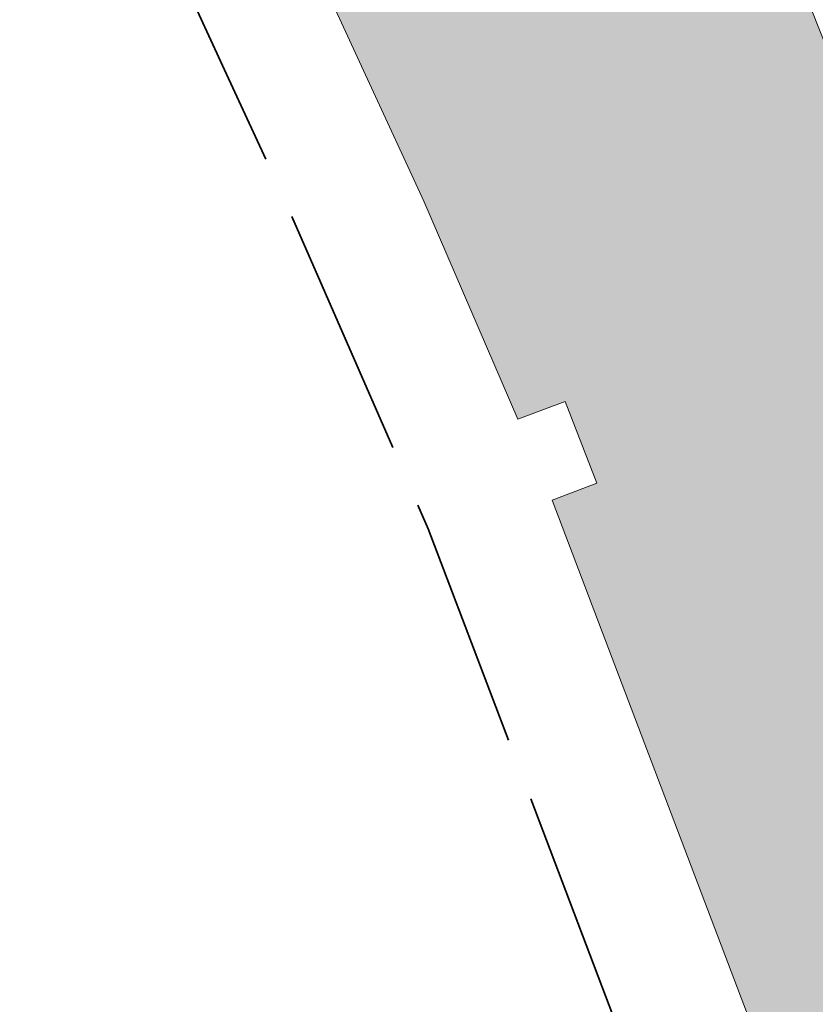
# Model space of a CAD drawing. Header units: metres. Extents: x 196674 to 197628, y 355499 to 356232.
# Tile 27 of 209: x 196850.59 to 196856.9, y 355833.77 to 355841.59. Entities that reach past the tile are written whole.
import ezdxf

# ---------------------------------------------------------------- set-up
doc = ezdxf.new("R2010")
doc.units = ezdxf.units.M
doc.linetypes.add('ZZ-SYSTEEMGRENS-SO', pattern=[5, 4, -1])
doc.layers.add('N-WE-VH-HULPLIJN-G', color=40, linetype='Continuous', lineweight=5, plot=False)
doc.layers.add('N-WE-VH-OPENVERHARDING_STRAATBAKSTEEN_ROOD_ELLEBOOG_LINGE-A', color=7, linetype='Continuous', lineweight=5, true_color=0xdaaea0)
doc.layers.add('X-XX-AL-GRENS_SYSTEEMGRENS-G', color=7, linetype='ZZ-SYSTEEMGRENS-SO', lineweight=35, true_color=0xd60036)

msp = doc.modelspace()

# ---------------------------------------------------------------- hatches: boundary and pattern name
at = {"layer": 'N-WE-VH-OPENVERHARDING_STRAATBAKSTEEN_ROOD_ELLEBOOG_LINGE-A', "true_color": 0xb05e45}
h = msp.add_hatch(dxfattribs=at)
h.set_pattern_fill('AVH-ROO_BSS_LINGEFRMT_ELLEBOOG', color=25, scale=4, angle=21.67232329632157, pattern_type=2)
h.set_pattern_definition([(21.67232329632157, (196753.6511661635, 356089.3677123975), (0.1792042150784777, 0.4155548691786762), [1.28, -0.64]), (291.6723232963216, (196753.2966401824, 356090.2598510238), (0.1792042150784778, 0.4155548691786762), [1.28, -0.64])])
edge = h.paths.add_edge_path()
edge.add_line((196854.634800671, 355847.3068900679), (196851.3665704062, 355846.0082851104))
edge.add_line((196851.3665704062, 355846.0082851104), (196852.9006189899, 355842.0887260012))
edge.add_line((196852.9006189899, 355842.0887260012), (196853.796900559, 355840.1496289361))
edge.add_line((196853.796900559, 355840.1496289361), (196854.5423430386, 355838.4176919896))
edge.add_line((196854.5423430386, 355838.4176919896), (196854.9167043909, 355838.5587630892))
edge.add_line((196854.9167043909, 355838.5587630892), (196855.1680830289, 355837.9095865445))
edge.add_line((196855.1680830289, 355837.9095865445), (196854.813907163, 355837.7761896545))
edge.add_line((196854.813907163, 355837.7761896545), (196858.0740962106, 355829.1894290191))
edge.add_line((196858.0740962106, 355829.1894290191), (196858.4847609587, 355829.3566530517))
edge.add_line((196858.4847609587, 355829.3566530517), (196858.6461048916, 355828.9515408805))
edge.add_line((196858.6461048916, 355828.9515408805), (196858.8074488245, 355828.5464287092))
edge.add_line((196858.8074488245, 355828.5464287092), (196858.3967840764, 355828.3792046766))
edge.add_line((196858.3967840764, 355828.3792046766), (196860.1905359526, 355823.8524921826))
edge.add_arc((196860.3361869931, 355823.4144153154), 0.4616552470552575, 27.314097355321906, 108.390845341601, ccw=False)
edge.add_arc((196860.3361869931, 355823.4144153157), 0.4616552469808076, -65.41169166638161, 27.31409731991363, ccw=False)
edge.add_line((196860.5282795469, 355822.9946224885), (196862.5133318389, 355818.0350498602))
edge.add_line((196862.5133318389, 355818.0350498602), (196866.2864310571, 355808.5456891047))
edge.add_line((196866.2864310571, 355808.5456891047), (196867.581257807, 355805.2878631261))
edge.add_line((196867.581257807, 355805.2878631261), (196867.9217623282, 355804.4098501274))
edge.add_line((196867.9217623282, 355804.4098501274), (196870.0653635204, 355798.8824353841))
edge.add_line((196870.0653635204, 355798.8824353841), (196873.358203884, 355800.1908192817))
edge.add_line((196873.358203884, 355800.1908192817), (196854.634800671, 355847.3068900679))
h.paths.add_polyline_path([(196841.0858936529, 355881.4017207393), (196837.7140431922, 355880.0443230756), (196839.5772904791, 355875.4159143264), (196841.1301816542, 355871.4390365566), (196841.7395418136, 355871.6956293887), (196843.151059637, 355868.2801940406), (196842.63141636, 355868.0392346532), (196843.4900363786, 355865.8687646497), (196844.0232237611, 355866.1116903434), (196845.3695745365, 355862.6465332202), (196844.746755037, 355862.3643601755), (196846.1745000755, 355858.6130248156), (196846.5038240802, 355858.7491365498), (196846.7150110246, 355858.2732877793), (196846.3951378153, 355858.1530437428), (196848.5058357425, 355853.0721934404), (196849.2454863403, 355851.269035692), (196849.5001118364, 355850.6861876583), (196850.030891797, 355850.9013806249), (196851.4569500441, 355847.2645212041), (196850.9688039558, 355847.0245952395), (196851.3665704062, 355846.0082851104), (196854.634800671, 355847.3068900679)])
h.paths.add_polyline_path([(196880.8574146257, 355842.0475994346), (196879.1419714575, 355846.3041045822), (196878.6767607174, 355847.4279524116), (196878.4514744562, 355847.9909747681), (196877.8947571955, 355847.7672206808), (196876.4362827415, 355851.384245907), (196877.0026204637, 355851.6118666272), (196876.8501220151, 355851.9929819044), (196875.7116283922, 355855.0583460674), (196872.1529597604, 355853.6441706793), (196890.8763631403, 355806.5280994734), (196895.0099379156, 355808.1707361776), (196891.3852624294, 355816.3565551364), (196888.3845230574, 355823.3092453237), (196884.0420041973, 355833.6126927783), (196884.3159500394, 355833.7740029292), (196883.9444415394, 355834.1288702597), (196882.5075790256, 355837.8448770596)])
edge = h.paths.add_edge_path()
edge.add_arc((196871.2374186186, 355865.9375688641), 0.2898915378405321, 99.84772102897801, 297.5182277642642, ccw=False)
edge.add_line((196871.187838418, 355866.2231890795), (196867.9303796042, 355874.2523537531))
edge.add_line((196867.9303796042, 355874.2523537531), (196867.1835981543, 355876.035643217))
edge.add_line((196867.1835981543, 355876.035643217), (196864.8483598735, 355881.7495890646))
edge.add_line((196864.8483598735, 355881.7495890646), (196864.1513045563, 355883.6890990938))
edge.add_line((196864.1513045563, 355883.6890990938), (196863.8494427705, 355884.6024968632))
edge.add_line((196863.8494427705, 355884.6024968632), (196863.4774495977, 355884.4671676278))
edge.add_line((196863.4774495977, 355884.4671676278), (196862.1200399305, 355887.8133126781))
edge.add_line((196862.1200399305, 355887.8133126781), (196862.4051404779, 355888.0123878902))
edge.add_line((196862.4051404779, 355888.0123878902), (196861.9821257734, 355889.082991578))
edge.add_line((196861.9821257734, 355889.082991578), (196861.7565284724, 355889.7133117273))
edge.add_line((196861.7565284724, 355889.7133117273), (196861.5701991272, 355889.6476588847))
edge.add_line((196861.5701991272, 355889.6476588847), (196861.3862929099, 355890.1423955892))
edge.add_line((196861.3862929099, 355890.1423955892), (196861.5669729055, 355890.2142988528))
edge.add_line((196861.5669729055, 355890.2142988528), (196861.446571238, 355890.5415519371))
edge.add_line((196861.446571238, 355890.5415519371), (196861.749, 355890.659))
edge.add_line((196861.749, 355890.659), (196860.359, 355894.034))
edge.add_line((196860.359, 355894.034), (196860.127, 355893.937))
edge.add_line((196860.127, 355893.937), (196859.854, 355894.644))
edge.add_line((196859.854, 355894.644), (196860.083, 355894.727))
edge.add_line((196860.083, 355894.727), (196859.6792949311, 355895.7113569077))
edge.add_line((196859.6792949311, 355895.7113569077), (196856.0146416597, 355894.255064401))
edge.add_line((196856.0146416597, 355894.255064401), (196872.1529597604, 355853.6441706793))
edge.add_line((196872.1529597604, 355853.6441706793), (196875.7116283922, 355855.0583460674))
edge.add_line((196875.7116283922, 355855.0583460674), (196873.8583172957, 355860.0483374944))
edge.add_line((196873.8583172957, 355860.0483374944), (196871.3713574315, 355865.6804745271))
edge = h.paths.add_edge_path()
edge.add_line((196857.0729405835, 355901.7350927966), (196856.2620444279, 355903.5931532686))
edge.add_line((196856.2620444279, 355903.5931532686), (196856.1540861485, 355903.5406490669))
edge.add_line((196856.1540861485, 355903.5406490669), (196855.9286700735, 355904.0573672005))
edge.add_line((196855.9286700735, 355904.0573672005), (196856.0598969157, 355904.1146143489))
edge.add_line((196856.0598969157, 355904.1146143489), (196855.6229645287, 355905.16350213))
edge.add_line((196855.6229645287, 355905.16350213), (196855.4794456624, 355905.1088460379))
edge.add_line((196855.4794456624, 355905.1088460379), (196855.293381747, 355905.6217776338))
edge.add_line((196855.293381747, 355905.6217776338), (196855.4372839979, 355905.6790478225))
edge.add_line((196855.4372839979, 355905.6790478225), (196854.7639172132, 355907.3387920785))
edge.add_line((196854.7639172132, 355907.3387920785), (196854.6331884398, 355907.2857547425))
edge.add_line((196854.6331884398, 355907.2857547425), (196854.3865365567, 355907.8820846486))
edge.add_line((196854.3865365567, 355907.8820846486), (196854.5730159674, 355907.9594224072))
edge.add_line((196854.5730159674, 355907.9594224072), (196853.9598522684, 355909.5017534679))
edge.add_line((196853.9598522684, 355909.5017534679), (196853.7649923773, 355909.4064519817))
edge.add_line((196853.7649923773, 355909.4064519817), (196853.5230847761, 355910.0041915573))
edge.add_line((196853.5230847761, 355910.0041915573), (196853.7213924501, 355910.0956280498))
edge.add_line((196853.7213924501, 355910.0956280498), (196853.1065108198, 355911.6127306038))
edge.add_line((196853.1065108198, 355911.6127306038), (196850.6789398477, 355917.6353734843))
edge.add_line((196850.6789398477, 355917.6353734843), (196848.7404598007, 355916.8650446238))
edge.add_line((196848.7404598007, 355916.8650446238), (196850.8308011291, 355911.6048432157))
edge.add_arc((196821.371640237, 355899.8980998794), 31.7000000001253, 10.362350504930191, 21.67232329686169, ccw=False)
edge.add_line((196852.5546094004, 355905.6000674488), (196852.9441035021, 355903.4699987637))
edge.add_arc((196880.7825270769, 355908.5603988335), 28.29999999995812, 190.362350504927, 201.6723232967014)
edge.add_line((196854.48302382, 355898.1092683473), (196856.0146416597, 355894.255064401))
edge.add_line((196856.0146416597, 355894.255064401), (196859.6792949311, 355895.7113569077))
edge.add_line((196859.6792949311, 355895.7113569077), (196858.689, 355898.126))
edge.add_line((196858.689, 355898.126), (196858.4799999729, 355898.0369999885))
edge.add_line((196858.4799999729, 355898.0369999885), (196857.8911247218, 355899.311631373))
edge.add_line((196857.8911247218, 355899.311631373), (196857.0729405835, 355901.7350927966))

# ---------------------------------------------------------------- linework, layer by layer
at = {"layer": 'N-WE-VH-HULPLIJN-G', "flags": 128}
msp.add_lwpolyline([(196844.746755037, 355862.3643601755), (196846.1745000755, 355858.6130248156), (196846.5038240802, 355858.7491365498), (196846.7150110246, 355858.2732877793), (196846.3951378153, 355858.1530437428), (196848.5058357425, 355853.0721934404), (196849.2454863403, 355851.269035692), (196849.5001118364, 355850.6861876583), (196850.030891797, 355850.9013806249), (196851.4569500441, 355847.2645212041), (196850.9688039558, 355847.0245952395), (196852.9006189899, 355842.0887260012), (196853.796900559, 355840.1496289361), (196854.5423430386, 355838.4176919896), (196854.9167043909, 355838.5587630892), (196855.1680830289, 355837.9095865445), (196854.813907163, 355837.7761896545), (196858.0740962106, 355829.1894290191)], dxfattribs=at)
msp.add_lwpolyline([(196854.634800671, 355847.3068900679), (196851.3665704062, 355846.0082851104), (196852.9006189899, 355842.0887260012), (196853.796900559, 355840.1496289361), (196854.5423430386, 355838.4176919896), (196854.9167043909, 355838.5587630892), (196855.1680830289, 355837.9095865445), (196854.813907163, 355837.7761896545), (196858.0740962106, 355829.1894290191), (196858.4847609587, 355829.3566530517), (196858.6461048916, 355828.9515408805), (196858.8074488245, 355828.5464287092), (196858.3967840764, 355828.3792046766), (196860.1905359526, 355823.8524921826, -0.3692999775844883), (196860.7463696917, 355823.6262542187, -0.4282173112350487), (196860.5282795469, 355822.9946224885), (196862.5133318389, 355818.0350498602), (196866.2864310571, 355808.5456891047), (196867.581257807, 355805.2878631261), (196867.9217623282, 355804.4098501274), (196870.0653635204, 355798.8824353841), (196873.358203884, 355800.1908192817)], format="xyb", close=True, dxfattribs=at)
at = {"layer": 'X-XX-AL-GRENS_SYSTEEMGRENS-G', "ltscale": 0.5, "flags": 128}
msp.add_lwpolyline([(197173.0845801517, 355664.4267221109), (197172.678291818, 355658.1040395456), (197176.2062336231, 355657.9276386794), (197179.6585214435, 355660.8258546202), (197196.8460500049, 355641.1849859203), (197196.618113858, 355640.9851655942), (197203.3658004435, 355633.2880423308), (197204.598351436, 355636.2035375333), (197206.181120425, 355637.5931654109), (197210.3450714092, 355632.9793581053), (197211.1344663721, 355633.8542043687), (197215.577003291, 355630.1111014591), (197222.812057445, 355638.6980935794), (197225.7729980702, 355636.1981525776), (197252.4997837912, 355613.6295939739), (197256.3974516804, 355618.2471244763), (197230.4350738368, 355640.1698336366), (197234.5465854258, 355645.0395252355), (197230.9951246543, 355648.102425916), (197227.7363916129, 355651.014992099), (197227.7150354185, 355650.9915016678), (197227.3858924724, 355651.2966605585), (197230.5297411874, 355654.3837220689), (197222.7747070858, 355662.5864016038), (197213.3031688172, 355673.0409596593), (197208.7438719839, 355679.5515306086), (197204.6678372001, 355688.2834966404), (197202.9207222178, 355693.3147658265), (197202.5296188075, 355695.8358091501), (197209.2561496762, 355696.7388380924), (197208.765603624, 355699.4053961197), (197208.8375775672, 355699.4157603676), (197208.4960738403, 355702.0476424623), (197209.7550059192, 355702.1614664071), (197209.6289773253, 355703.3557373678), (197209.431316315, 355705.9322142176), (197209.3853665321, 355708.5054020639), (197209.4909423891, 355711.0763696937), (197209.825975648, 355714.406320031), (197209.1003553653, 355714.700446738), (197209.2732684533, 355715.2254737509), (197208.7827839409, 355715.4092287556), (197209.8333840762, 355718.2914021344), (197204.6571410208, 355720.1605124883), (197206.9259623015, 355726.3911903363), (197207.3755778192, 355727.6258113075), (197205.6951706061, 355728.2354618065), (197201.970541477, 355729.6509828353, -0.03199396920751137), (197199.2658455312, 355725.4928494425), (197194.4988616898, 355729.2364659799), (197191.8020115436, 355731.3330088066), (197190.6829954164, 355730.2418318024), (197188.9323846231, 355731.7580333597, 0.01582069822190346), (197191.308975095, 355733.798286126), (197190.5246250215, 355734.700084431), (197189.8547559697, 355735.4391273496), (197188.5065648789, 355737.3969406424), (197188.3768484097, 355737.5504837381), (197186.2264232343, 355740.6599554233), (197185.4143065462, 355740.8273772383), (197177.0047230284, 355735.000759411), (197161.0308464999, 355735.7499021), (197143.9921317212, 355736.546230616), (197117.3114725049, 355737.8750504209), (197104.5701917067, 355738.4152468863), (197089.3270001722, 355739.2400485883), (197089.4979420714, 355743.4763910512), (197087.6423294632, 355744.6045541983), (197087.2320594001, 355744.8539874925), (197086.4302028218, 355745.4612094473), (197085.6301577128, 355746.0670596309), (197084.2515270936, 355747.3631431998), (197083.0033431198, 355748.790046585), (197081.9521148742, 355750.2640411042), (197081.052108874, 355751.8364435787), (197080.680597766, 355752.6629727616), (197080.3089695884, 355753.4897623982), (197079.7287775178, 355755.2084983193), (197079.3027229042, 355757.0287405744), (197079.0552433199, 355758.8767777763), (197078.9881413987, 355760.748092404), (197079.0484954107, 355761.6954089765), (197079.4901165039, 355761.5482019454), (197081.8987959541, 355767.3947458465), (197083.4122910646, 355769.9863346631), (197084.9290730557, 355772.1438856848), (197085.2777218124, 355772.6391357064), (197085.9504292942, 355773.4546849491), (197087.2615113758, 355775.0451778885), (197089.4568843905, 355777.2328139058), (197092.7058230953, 355779.8115121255), (197090.7255592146, 355782.8612331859), (197090.5279328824, 355783.1655891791), (197094.0593130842, 355784.7965387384), (197089.240221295, 355793.944965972), (197079.8514273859, 355789.6587774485), (197073.1066642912, 355808.1301448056), (197062.6964714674, 355839.0387078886), (197050.201550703, 355834.8591941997), (197054.256388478, 355823.4068109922), (197060.9054150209, 355805.9824325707), (197064.0917084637, 355798.9340248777), (197065.6061934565, 355785.3714584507), (197066.4118943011, 355778.1591798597), (197064.2976158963, 355775.7696807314), (197061.8930028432, 355773.065075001), (197059.8798242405, 355770.937906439), (197059.567781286, 355770.7063368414), (197054.395078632, 355766.8676324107), (197050.1449273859, 355764.4954855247), (197046.646028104, 355763.2036366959), (197046.6485450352, 355763.1967402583), (197042.8018864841, 355761.7681380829), (197042.6247659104, 355761.7025895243), (197032.2172606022, 355760.2665015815), (197022.1724443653, 355758.1057256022), (197022.1490316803, 355758.1349914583), (197018.4791559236, 355757.3507739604), (197017.1834583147, 355757.8590001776), (197013.9320116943, 355762.4906063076), (197012.2359937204, 355764.9334332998), (197011.548662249, 355765.9454268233), (197009.5874376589, 355768.7952768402), (197008.1879451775, 355770.6627745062), (197008.1739746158, 355770.651876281), (197004.3621297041, 355775.7021426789), (197000.7500667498, 355780.6711859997), (196997.3281167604, 355785.4310589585), (196992.0624097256, 355792.5561596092), (196987.5636689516, 355799.6503659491), (196980.2918957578, 355812.3582609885), (196971.7451011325, 355828.1610038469), (196956.4456734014, 355821.2458726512), (196960.0166344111, 355812.4100996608), (196962.4976294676, 355807.0886023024, -0.6085831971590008), (196961.4131292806, 355806.2394416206), (196970.6320923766, 355792.5786144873), (196976.225457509, 355784.303374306), (196982.879968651, 355776.9163582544), (196982.5041383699, 355776.476222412), (196987.7472751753, 355765.3430715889), (196990.3620391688, 355759.9089379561), (196989.6128942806, 355758.3801676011), (196986.801356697, 355757.089894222), (196981.5916446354, 355758.3619052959), (196976.4931413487, 355759.6093032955), (196973.9250311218, 355760.2238822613), (196971.9270970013, 355760.7020113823), (196970.093883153, 355761.1263081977), (196965.2690985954, 355762.243003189), (196955.7026120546, 355764.457163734), (196954.8259486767, 355764.7114400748), (196955.7288446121, 355765.5914382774), (196946.4199106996, 355767.8862061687), (196945.5109518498, 355767.0898728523), (196943.3561815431, 355767.6616250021), (196942.0243707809, 355768.0150110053), (196940.699224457, 355768.3753913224), (196937.911680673, 355769.161377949), (196937.9158913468, 355769.1720679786), (196934.1448626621, 355770.5833311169), (196931.0328001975, 355771.949971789), (196928.1497259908, 355773.3159879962), (196926.2238803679, 355774.3657393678), (196926.7008714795, 355775.2077771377), (196923.9720996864, 355776.8118532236), (196922.1171638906, 355777.9575551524), (196917.5440237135, 355780.8012867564), (196917.0166342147, 355779.9474843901), (196915.4224701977, 355780.9309636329), (196913.0167641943, 355782.4772167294), (196912.757872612, 355782.6539056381), (196911.190523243, 355783.7714957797), (196908.5042566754, 355786.2619442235), (196907.2206986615, 355787.4460719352), (196905.8442773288, 355789.1071714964), (196903.2522146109, 355793.7425243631), (196899.3236920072, 355801.1348770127), (196896.7844047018, 355806.8801932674), (196892.3931631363, 355816.7971943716), (196889.396342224, 355823.7408055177), (196885.4294056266, 355833.1531130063), (196886.3148759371, 355833.6745129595), (196885.0357126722, 355834.4994199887), (196884.9096875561, 355834.6903417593), (196883.5318420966, 355838.2464489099), (196881.8574062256, 355842.456115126), (196879.7964254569, 355847.3435551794), (196879.5508475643, 355847.9274201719), (196877.9207976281, 355851.9810838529), (196875.2708346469, 355858.5729917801), (196872.6243587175, 355865.1536886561), (196870.4789281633, 355870.5362599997), (196868.3870366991, 355875.7889875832), (196865.3800609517, 355883.3409266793), (196863.5295936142, 355887.9873007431), (196863.4110328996, 355888.2849971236), (196862.7400305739, 355889.9711056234), (196863.0622626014, 355890.0962442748), (196861.3970005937, 355894.1395962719), (196861.4037374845, 355894.142038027), (196859.229652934, 355899.4431236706), (196859.0298403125, 355899.3580359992), (196858.8952095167, 355899.696553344), (196858.3959365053, 355900.9492390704), (196849.546747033, 355923.1807260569), (196850.1922005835, 355924.6939033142), (196860.258528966, 355928.6657372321), (196869.5490503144, 355931.0234685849), (196873.3453938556, 355931.8019435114), (196886.2438454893, 355935.4284136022), (196898.3098795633, 355938.5764862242), (196898.3110943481, 355938.5724965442), (196903.1917021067, 355939.7712405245), (196904.7097162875, 355939.0568809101), (196905.0282216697, 355938.2924679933), (196909.0130922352, 355939.952830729), (196908.2642147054, 355942.2627148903), (196902.9799573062, 355958.738663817), (196902.4497829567, 355960.2008490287), (196901.8115777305, 355961.6192158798), (196900.9680556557, 355963.3204536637), (196898.0063144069, 355968.7541705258), (196894.5625896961, 355975.3226559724), (196892.3896866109, 355979.4813913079), (196888.5416758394, 355987.5664713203), (196887.4815956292, 355987.0834539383), (196885.6442474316, 355986.3271839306), (196885.5076204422, 355986.6344104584), (196873.7642690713, 355982.4273955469), (196860.8311621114, 355977.7025315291), (196860.6501748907, 355978.1868262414), (196859.8859481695, 355980.2917607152), (196853.3128873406, 355977.7107309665), (196853.73029577, 355976.6477246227), (196849.4907683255, 355974.9886047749), (196849.0872389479, 355976.0301083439), (196843.9608105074, 355973.9918913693), (196837.8119168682, 355989.4043746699), (196834.5901124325, 355988.2958011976), (196829.2277835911, 355986.0429299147), (196828.1156368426, 355985.4996470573), (196826.3328622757, 355984.7522034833), (196824.2538081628, 355989.7933135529), (196823.3493071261, 355989.4238303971), (196821.5217528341, 355993.9636112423), (196822.4415567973, 355994.327010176), (196811.4142395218, 356022.6098143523), (196811.1941616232, 356022.5241126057), (196809.0787073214, 356027.7608173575), (196808.1570951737, 356027.399245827), (196802.10045471, 356042.8370581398), (196803.0324375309, 356043.2047289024), (196801.2251267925, 356047.7859519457), (196800.9629805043, 356047.6825342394), (196799.5580754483, 356051.2186581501), (196798.9326303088, 356050.9700967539), (196795.7620501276, 356058.7913388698), (196785.962956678, 356083.7526770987), (196782.5256602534, 356092.3853087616), (196783.4607012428, 356092.7526788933), (196781.019036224, 356098.8045971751), (196780.1137519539, 356098.4428009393), (196778.7301102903, 356101.9178165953), (196774.5320198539, 356112.348299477), (196772.2902714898, 356117.515377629), (196776.44078803, 356119.079716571), (196791.849465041, 356131.7811384), (196790.0748953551, 356134.2200693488), (196802.0204483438, 356142.8516660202), (196802.0676224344, 356142.8083428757), (196807.6543048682, 356146.8198669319), (196821.3261595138, 356152.9520820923), (196824.118863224, 356147.8038902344), (196826.9348279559, 356140.6494155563), (196826.9667213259, 356140.5675271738), (196829.5085456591, 356133.5350799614), (196829.5777539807, 356133.3434260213), (196832.2898444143, 356127.7055041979), (196833.7548698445, 356124.6604513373), (196834.9901440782, 356122.0931766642), (196835.0225480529, 356122.0325953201), (196835.1990731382, 356121.7003128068), (196837.0506620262, 356117.8328811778), (196837.4462851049, 356117.0125892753), (196839.1926216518, 356113.3926815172), (196841.4323661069, 356114.511984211), (196841.8392721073, 356113.6336860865), (196848.0955434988, 356116.517072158), (196847.6769788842, 356117.425259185), (196852.5147321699, 356119.6548795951), (196850.4481800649, 356123.3458274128), (196845.5717484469, 356132.2801574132), (196843.8176550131, 356136.7414412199), (196842.4688873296, 356140.1178663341), (196840.0819394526, 356146.0228419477), (196839.9684512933, 356146.3257976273), (196837.6473192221, 356152.5214195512), (196836.4018865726, 356158.1741344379), (196834.8989662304, 356157.8391461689), (196833.0580044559, 356165.8451506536), (196834.6039987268, 356166.1812686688), (196833.231549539, 356172.4004655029), (196818.5547710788, 356168.2850407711), (196819.0904617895, 356165.4031631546), (196818.6774567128, 356164.7734485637), (196805.8544307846, 356160.1790812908), (196763.847697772, 356130.3813046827), (196763.5509762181, 356130.4127969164), (196762.5818188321, 356130.5249803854), (196761.7183121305, 356129.7086118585, 0.04730650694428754), (196752.2297252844, 356136.4176360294), (196747.6793319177, 356140.070134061), (196742.0814451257, 356144.4630395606), (196738.7537234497, 356147.2546337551), (196734.7560397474, 356150.8499354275), (196729.666907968, 356145.2019173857), (196729.4110213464, 356144.9179294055), (196728.5373751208, 356145.25504501), (196726.9098917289, 356145.8830452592), (196726.6614752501, 356145.2392657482), (196726.5077088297, 356145.3668838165), (196724.5966113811, 356147.0002316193), (196723.2386024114, 356148.3499242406), (196720.9989937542, 356150.8008754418), (196719.8259691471, 356152.0571855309), (196717.8551161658, 356153.8806850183), (196716.3066054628, 356155.1783671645), (196713.4920412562, 356157.0380855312), (196712.711518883, 356157.526736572), (196710.5865978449, 356158.6597682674), (196709.0460740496, 356159.8798850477, -0.1436820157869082), (196707.9944026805, 356162.614189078), (196707.7956403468, 356165.0395700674), (196705.255843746, 356165.9921554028), (196703.9080476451, 356165.8817021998), (196704.296213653, 356161.5859622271), (196704.322643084, 356161.4572245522), (196699.9945406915, 356161.1598107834), (196700.4765585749, 356140.6409319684, -0.8375811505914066), (196697.1042396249, 356117.7401990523), (196690.2804314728, 356092.1839640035, 0.01148923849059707), (196682.1238954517, 356058.6533288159), (196678.2447453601, 356040.9444071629), (196676.8078900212, 356034.3849397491), (196676.7367004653, 356034.0373672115), (196673.76097036, 356020.1679628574), (196685.4972137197, 356017.0123139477), (196688.4141098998, 356023.4875724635), (196684.7023326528, 356025.1594317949), (196684.8709302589, 356032.3200466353), (196686.954459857, 356036.67925281), (196701.2270857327, 356066.3816892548), (196697.4228360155, 356068.2135735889), (196701.9253072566, 356087.990611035), (196702.113404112, 356090.4525884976), (196703.1938799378, 356090.1812386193), (196704.7481254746, 356094.7148607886), (196705.3277865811, 356095.9075069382), (196706.1690198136, 356096.9042763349), (196707.142583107, 356097.5850231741), (196708.3354430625, 356098.0646037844), (196709.2981925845, 356097.8962027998), (196710.1314496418, 356097.4912135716), (196711.0135994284, 356096.7398888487), (196711.613187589, 356094.6944549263), (196715.3306055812, 356098.6467015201), (196723.1713741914, 356104.959617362), (196732.8379125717, 356111.0407349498), (196733.3237033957, 356110.1763676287), (196733.395023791, 356110.047721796, 0.4142124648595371), (196734.754474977, 356109.6579975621), (196736.9542150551, 356108.9736747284, -0.02164444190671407), (196739.4192796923, 356107.5715157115, 0.0006306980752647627), (196739.4214182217, 356107.5701773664, -0.2262979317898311), (196739.4250952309, 356107.5644124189), (196739.8764398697, 356106.708415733), (196739.5816296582, 356106.4366577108), (196740.3007240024, 356104.7008456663), (196740.9509263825, 356104.9922062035), (196741.9809548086, 356103.0387080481), (196744.8395286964, 356104.2229286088, -0.3990416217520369), (196746.5871881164, 356103.5518771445), (196746.6513408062, 356103.3996378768), (196746.689370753, 356103.0266088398), (196746.4151777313, 356101.5848105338), (196747.429397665, 356101.3609511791), (196747.5333455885, 356101.2994572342), (196747.5384435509, 356101.2929342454), (196766.0705486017, 356056.7132555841), (196765.1623874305, 356056.3282861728), (196767.2394890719, 356051.1270879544), (196768.1793575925, 356051.5344794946), (196771.4711978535, 356043.8233024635), (196774.40164759, 356036.7635904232), (196774.0151730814, 356036.5839879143), (196774.7283105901, 356034.7171646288), (196775.4376722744, 356034.2825268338), (196775.853972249, 356033.3023071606), (196775.6600364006, 356032.5504327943), (196776.765634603, 356029.8908119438), (196776.718840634, 356029.8583752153), (196777.0974306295, 356028.7594125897), (196777.9658206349, 356027.7189745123), (196778.0591666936, 356026.3169710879), (196778.4461698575, 356025.4565066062), (196778.8262353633, 356024.4427094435), (196778.82622122, 356024.4427022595), (196778.8266270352, 356024.4416646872), (196779.3783198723, 356022.97006407), (196779.3990069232, 356022.9782259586), (196780.7255773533, 356019.5865020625), (196780.754093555, 356019.5982524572), (196782.2401021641, 356015.8367131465), (196783.4327975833, 356012.7766123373), (196782.5021506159, 356012.4159202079), (196784.7325956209, 356006.6609931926), (196786.038590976, 356007.1671596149), (196787.6956637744, 356002.99373992), (196787.5357676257, 356002.9336515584), (196788.527525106, 356000.4577747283), (196788.2725773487, 356000.3582829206), (196788.9724314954, 355999.1126709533), (196789.3908675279, 355998.5302971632), (196789.7536275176, 355998.0254125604), (196789.9147147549, 355996.5999778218), (196790.4410486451, 355995.4737364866), (196790.4469192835, 355995.47546678), (196790.6242366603, 355994.9662783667), (196790.9335315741, 355995.0883984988), (196793.8902314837, 355987.5860400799), (196793.7542048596, 355987.5476454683), (196795.505857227, 355983.2445885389), (196795.6242983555, 355983.312781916), (196796.991807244, 355979.8198586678), (196797.0047048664, 355979.7233568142), (196796.9933585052, 355979.6824914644), (196796.9669683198, 355979.6505170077), (196796.822975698, 355979.5766059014), (196795.3985459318, 355979.0322727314), (196797.1469514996, 355974.4569848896), (196797.1501836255, 355974.4582530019), (196795.4187218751, 355970.4877992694), (196796.2201695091, 355969.6560949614), (196797.0849824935, 355967.4537241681), (196798.9466017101, 355968.1847329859), (196800.5529653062, 355968.8170288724), (196800.6150046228, 355968.7023501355), (196800.8616512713, 355968.7744826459), (196801.6407865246, 355967.8232749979), (196801.6785991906, 355967.7771113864), (196801.6961792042, 355966.4146603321), (196801.7040832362, 355965.8020978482, 0.2098831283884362), (196802.0368526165, 355965.0700742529, 0.1229137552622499), (196802.0944480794, 355964.5891732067), (196802.9107575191, 355962.4451987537), (196803.0986146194, 355962.5296289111, 0.04929694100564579), (196803.2118388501, 355962.3687718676), (196804.3748923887, 355961.0206686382), (196804.4152792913, 355960.973855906), (196804.4401436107, 355960.2826278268), (196804.4459236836, 355960.1212617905), (196803.9148513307, 355960.1157297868), (196805.8237591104, 355955.3454282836), (196806.4277367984, 355955.633371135), (196806.6532355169, 355955.5186944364), (196807.0270248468, 355954.5686016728), (196806.896691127, 355954.2200849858), (196806.3685258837, 355953.9064868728), (196808.2467157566, 355949.1968786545), (196809.0713129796, 355949.5131897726), (196810.7611227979, 355945.21653999), (196812.8164223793, 355939.9905657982), (196815.7958787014, 355932.7153467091), (196817.2786866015, 355929.1286764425), (196819.2233460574, 355924.3463577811), (196820.974699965, 355919.8030463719), (196821.7022264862, 355917.7120897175), (196822.8275510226, 355914.9902061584), (196826.5518493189, 355905.5439142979), (196827.5083210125, 355903.1053161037), (196827.5308293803, 355903.1196992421), (196828.5703350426, 355900.3870734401, 0.1057314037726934), (196828.7975064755, 355900.0358952, 0.1359501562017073), (196828.9295866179, 355899.5185573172), (196829.4561675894, 355898.5993144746), (196829.938950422, 355897.0408730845, 0.1142322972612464), (196830.1661458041, 355896.6512290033, 0.1021066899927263), (196830.23636084, 355896.2531616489), (196830.8234352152, 355894.775179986, 0.09413674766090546), (196831.0235326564, 355894.4601106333, 0.07582889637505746), (196831.0699955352, 355894.1621297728), (196831.3336353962, 355893.3277624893), (196830.5490288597, 355891.650566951), (196830.730654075, 355891.1774844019), (196831.6305612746, 355889.0373983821), (196832.1718899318, 355888.9724389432), (196833.8661398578, 355884.6967749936), (196833.0916363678, 355884.3898747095), (196834.2334853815, 355881.5063921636), (196835.7340846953, 355881.0039957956), (196836.3963712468, 355880.6373454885), (196840.5779483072, 355870.1214583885), (196841.1998491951, 355870.3833319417), (196841.8607508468, 355868.7841549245), (196841.3542408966, 355868.5492854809), (196842.9471889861, 355864.5225379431), (196843.474497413, 355864.7627851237), (196844.0946204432, 355863.1667495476), (196843.4777571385, 355862.8872750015), (196845.6058022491, 355857.295932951), (196845.6591832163, 355857.3179956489), (196848.9573390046, 355849.3870718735), (196849.4691744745, 355849.5945842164), (196850.1900661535, 355847.7561027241), (196849.7024440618, 355847.5164343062), (196851.7354952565, 355842.3219023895), (196851.9803218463, 355841.6963600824), (196852.2130822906, 355841.1927849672), (196852.6975573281, 355840.1446276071), (196853.8314006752, 355837.546665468), (196857.1022606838, 355828.931799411), (196857.1021774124, 355828.9317655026), (196857.104474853, 355828.9259676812), (196857.5027287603, 355827.8770374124), (196857.5177064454, 355827.8831363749), (196859.2608649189, 355823.4841013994, 0.1197895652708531), (196859.5336863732, 355823.098470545, 0.1217854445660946), (196859.5998818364, 355822.6230344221), (196860.3813539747, 355820.6705579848), (196861.5845120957, 355817.6645162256), (196865.3571916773, 355808.1762108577), (196866.650424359, 355804.9223955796), (196866.9894190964, 355804.0482756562), (196869.9609907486, 355796.3858853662), (196870.2417437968, 355795.6982130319), (196874.2597470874, 355785.8213624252), (196876.4751023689, 355779.9106257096), (196876.5248359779, 355779.9270586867), (196877.4783340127, 355777.609714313), (196877.4870572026, 355777.6127263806, 0.01261409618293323), (196879.1276028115, 355773.4671132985), (196880.5794819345, 355769.9265380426), (196879.4564760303, 355768.8985009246), (196871.5899269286, 355765.9267262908), (196874.6150694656, 355763.7405958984), (196870.7815163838, 355762.3431721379), (196871.1765744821, 355761.2637959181), (196873.4589399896, 355754.9534811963), (196873.8205499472, 355753.8743063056), (196877.933770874, 355755.2526192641), (196879.3161058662, 355751.4604592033), (196887.4423074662, 355755.0355723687), (196887.6524770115, 355755.1609821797), (196887.7433886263, 355755.192988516), (196887.8657880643, 355755.2134610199), (196887.9953583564, 355755.215742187), (196888.0352466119, 355755.2100166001), (196888.0806541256, 355755.194805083), (196888.1556229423, 355755.1569219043), (196888.2342456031, 355755.1058393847), (196888.2799178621, 355755.067193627), (196888.3187308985, 355755.0246841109), (196888.3560790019, 355754.9712798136), (196888.4037650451, 355754.8834089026), (196890.242957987, 355750.9480844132), (196890.4947138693, 355750.6026519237), (196890.4494791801, 355750.5430745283), (196891.628236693, 355748.1977836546), (196891.6577586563, 355747.9263099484), (196893.7087405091, 355743.5292781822), (196894.4921495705, 355741.852565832), (196896.872192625, 355740.7600377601), (196896.2575067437, 355739.8318439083), (196898.2715684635, 355738.9073148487), (196899.8509010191, 355738.4527733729), (196902.2825244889, 355737.7529374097), (196907.1457714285, 355736.3532654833), (196917.8474241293, 355733.273265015), (196918.1089377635, 355734.2346253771), (196926.0062285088, 355731.9296392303), (196927.0971120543, 355732.0253109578), (196927.2914126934, 355732.7211091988), (196949.25195892, 355726.9179402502), (196950.9690876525, 355725.7952060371), (196950.858498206, 355725.3568524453), (196952.0887336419, 355725.1461394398), (196952.8819526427, 355724.9555262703), (196952.8603227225, 355724.8954303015), (196952.056959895, 355721.6922553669), (196951.4518210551, 355719.279440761), (196959.2800080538, 355717.3161154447), (196960.8516613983, 355723.8815794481), (196967.4256969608, 355722.1306030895), (196973.9033481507, 355720.4361775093), (196977.8684934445, 355719.3989738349), (196980.4243569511, 355718.8238264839), (196993.7588386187, 355715.5105551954), (196994.7639516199, 355716.0034841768), (196994.9897167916, 355716.0545171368), (196996.5017647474, 355715.9488593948), (196997.3169796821, 355715.6092477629), (196997.9952041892, 355715.036856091), (196998.4610569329, 355714.3165586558), (196998.8408934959, 355713.1578975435), (196998.8373696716, 355713.1068020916), (196998.8026880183, 355712.6039181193), (196998.5054317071, 355711.57326714), (196998.967312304, 355710.0772094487), (197001.8739445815, 355710.9575141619), (197005.9055135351, 355697.924832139), (197007.9029397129, 355691.7178882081), (197012.9334617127, 355675.5491580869), (197017.8784535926, 355659.8034283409), (197019.9986344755, 355652.9868181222), (197022.5523518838, 355644.9202439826), (197025.6999454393, 355634.5227791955), (197025.7567598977, 355634.1895291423), (197025.7192859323, 355633.9168304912), (197025.6181435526, 355633.7020966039), (197025.4453286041, 355633.4758310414), (197025.195021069, 355633.3010221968), (197024.8842618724, 355633.1887622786), (197022.7809993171, 355632.7952119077), (197021.2249886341, 355633.6494658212), (197017.690051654, 355632.6264885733), (197017.7273360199, 355632.4752797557), (197014.1229230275, 355631.4103093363), (197014.0722671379, 355631.5493647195), (197010.0124796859, 355630.3545619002), (197006.5432104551, 355629.6017441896), (197006.5540181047, 355629.5513084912), (197001.1443281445, 355628.4894595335), (196999.2574320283, 355628.1228370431), (197001.9823300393, 355614.4304461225), (197003.2307288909, 355614.6849740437), (197003.6205128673, 355613.1185353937), (197004.006443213, 355611.2187676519), (197003.9614653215, 355611.2096196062), (197004.2119997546, 355610.206901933), (197004.3094756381, 355609.7270704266), (197004.3307955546, 355609.7314437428), (197004.8907984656, 355607.4901357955), (197029.380694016, 355613.7773555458), (197029.3841525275, 355613.7521287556), (197029.4775205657, 355613.7547588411), (197031.0334295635, 355607.6447371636), (197027.1484354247, 355606.7099934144), (197028.7114272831, 355600.2542212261), (197028.8948398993, 355600.3195751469), (197029.4531395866, 355598.0973388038), (197030.7251398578, 355593.0343377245), (197031.3437632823, 355590.5737261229), (197031.1685464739, 355590.5261238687), (197032.7880676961, 355584.152430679), (197036.6741025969, 355585.3719723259), (197038.212636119, 355579.409403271), (197038.2010121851, 355579.4060264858), (197038.2728747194, 355579.1493745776), (197038.1803194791, 355579.1132554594), (197039.3673898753, 355574.1879968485), (197040.0304268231, 355571.0320611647), (197040.88012635, 355567.656390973), (197041.2093863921, 355566.3427106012), (197041.6648791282, 355566.4332058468), (197042.8515333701, 355561.7517462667), (197043.1005016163, 355560.7271915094), (197044.6430261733, 355554.3201080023), (197045.6960009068, 355554.5759243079), (197046.0663295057, 355552.9632527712), (197063.3112487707, 355556.2858520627), (197062.5528863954, 355564.4253253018), (197069.6953954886, 355564.7548009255), (197074.0489944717, 355565.8013962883), (197074.0651927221, 355569.3434042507), (197066.8277845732, 355574.7719568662), (197065.569183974, 355592.4263893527), (197065.9890710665, 355592.2571108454), (197066.9647035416, 355591.9362835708), (197067.948629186, 355591.6804678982), (197069.8143987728, 355591.2835510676), (197070.9138968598, 355590.9670390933), (197072.0547459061, 355590.5568482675), (197073.3952542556, 355590.1721260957, -0.1152568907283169), (197081.1782353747, 355583.3636143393), (197088.1711537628, 355574.4210026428), (197092.5545327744, 355568.8154951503), (197099.4778845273, 355574.1657522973), (197101.0604109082, 355575.3887037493), (197095.3593342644, 355582.7660237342), (197094.9766501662, 355582.4665704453), (197094.8981522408, 355582.7529220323), (197094.2118387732, 355584.4945289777), (197092.7090311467, 355587.275688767), (197091.4245338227, 355588.9961585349), (197089.3067641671, 355591.1364624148), (197086.8976383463, 355592.962353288), (197085.5348704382, 355593.9300294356), (197077.2085234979, 355604.9027706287, -0.1058183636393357), (197071.6588760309, 355616.7440490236), (197070.2271579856, 355628.1527461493), (197068.8732504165, 355641.9015009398), (197068.754855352, 355648.6106856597), (197069.0445282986, 355655.8010382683), (197070.1813272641, 355663.7801162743), (197072.5559036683, 355674.3024406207), (197085.7316641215, 355673.7582615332), (197087.7834693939, 355674.5971967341), (197090.8065214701, 355674.4470028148), (197098.1397626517, 355681.0156148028), (197098.4240622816, 355685.9810240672), (197101.9406964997, 355685.7710316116), (197102.3433846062, 355697.078343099), (197156.4463787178, 355694.9579822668), (197156.2249856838, 355688.6267763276), (197150.0560632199, 355688.8424945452), (197149.8181020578, 355683.7954412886), (197156.0430107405, 355683.50194597), (197155.9434362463, 355681.3833071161), (197156.9940530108, 355681.3047563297), (197158.577914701, 355681.1016482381), (197160.1073547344, 355680.7434348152), (197161.7057278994, 355680.1852727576), (197163.2304949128, 355679.453872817), (197164.6201168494, 355678.5906370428), (197165.2392169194, 355678.1079641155), (197164.835822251, 355677.6446703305), (197163.4881835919, 355676.095416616), (197166.6344331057, 355672.654307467), (197167.6288975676, 355673.3756308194), (197167.9025847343, 355672.918075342), (197168.564826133, 355671.7474093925), (197169.0719519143, 355670.160087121), (197169.4840139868, 355668.6115914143), (197169.5948482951, 355667.1735395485), (197169.7172811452, 355664.6284666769), (197173.0845635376, 355664.4267231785)], format="xyb", dxfattribs=at)

doc.saveas('drawing.dxf')
